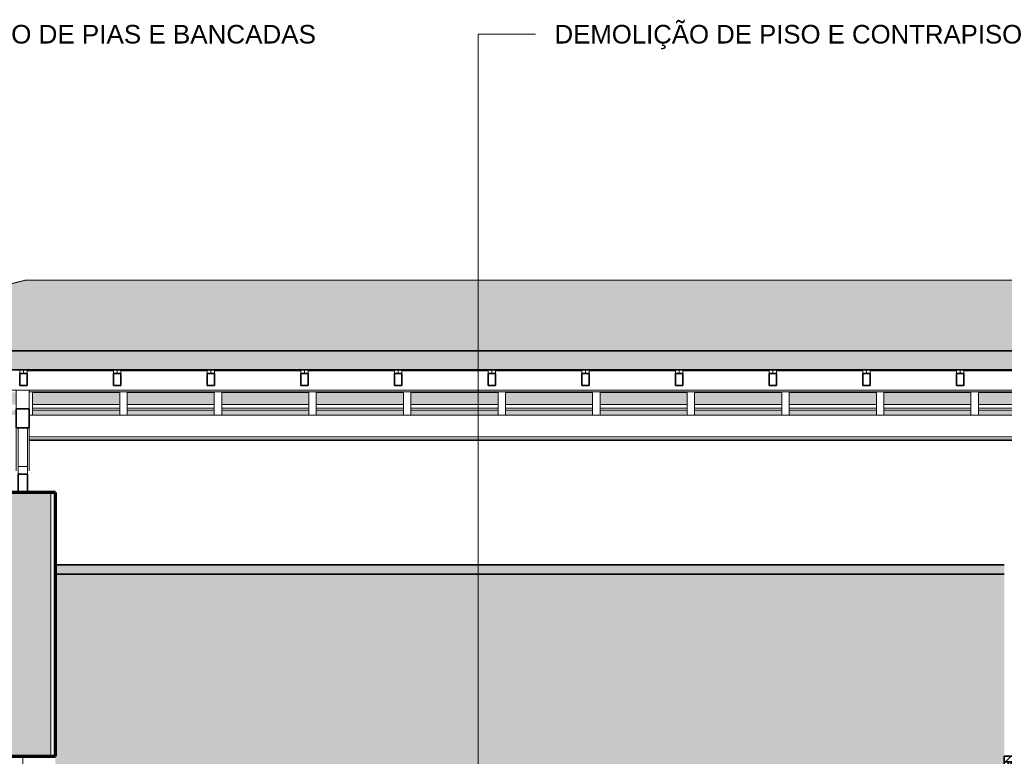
# Model space of a CAD drawing. Header units: millimetres. Extents: x -32613 to 52917, y -2150 to 8528.
# Tile 3 of 256: x -27473 to -22181, y 3630 to 7591. Entities that reach past the tile are written whole.
import ezdxf

# ---------------------------------------------------------------- set-up
doc = ezdxf.new("R2010")
doc.units = ezdxf.units.MM
doc.linetypes.add('_Tracejado médio', pattern=[4, 3, -1])
for name, color, linetype, lineweight in [('A-CLNG', 13, 'Continuous', 25), ('A-CLNG-PATT', 13, 'Continuous', 25), ('A-DOOR', 31, 'Continuous', 25), ('A-GENM', 13, 'Continuous', 18), ('A-GLAZ-CWMG', 51, 'Continuous', 18), ('A-ROOF', 132, 'Continuous', 25), ('A-ROOF-PATT', 132, 'Continuous', 25), ('A-WALL', 113, 'Continuous', 25), ('A-WALL-PATT', 111, 'Continuous', 70), ('G-ANNO-TEXT', 231, 'Continuous', 9), ('I-WALL', 2, 'Continuous', 25)]:
    doc.layers.add(name, color=color, linetype=linetype, lineweight=lineweight)
doc.styles.add('Arial_3', font='arial.ttf', dxfattribs={"height": 100})
pattern_1 = [(45, (-13711.87, 3294.04), (-17.67767, 17.67767), [])]

# ---------------------------------------------------------------- blocks, each defined once
blk = doc.blocks.new('porta dupla - P01 - 1_28 x 2_60 m-4336729-CORTE A - MANTER _ DEMOLIR')
at = {"layer": 'A-DOOR', "lineweight": 18}
h = blk.add_hatch(dxfattribs=at)
h.set_pattern_fill('FP_1', color=256, style=0, pattern_type=2)
h.set_pattern_definition(pattern_1)
h.paths.add_polyline_path([(-22031.1, 3600), (-22031.1, 3630), (-22181.1, 3630), (-22181.1, 3600)], flags=0)
h = blk.add_hatch(dxfattribs=at)
h.set_pattern_fill('FP_1', color=256, style=0, pattern_type=2)
h.set_pattern_definition(pattern_1)
h.paths.add_polyline_path([(-22141.1, 1030), (-22141.1, 3600), (-22181.1, 3600), (-22181.1, 1030)], flags=0)
h = blk.add_hatch(dxfattribs=at)
h.set_pattern_fill('FP_1', color=256, style=0, pattern_type=2)
h.set_pattern_definition(pattern_1)
h.paths.add_polyline_path([(-22141.1, 3160), (-22141.1, 3180), (-22161.1, 3180), (-22161.1, 3160)], flags=0)
h.paths.add_polyline_path([(-22161.1, 3580), (-22141.1, 3580), (-22141.1, 3600), (-22161.1, 3600)], flags=0)
h = blk.add_hatch(dxfattribs=at)
h.set_pattern_fill('FP_1', color=256, style=0, pattern_type=2)
h.set_pattern_definition(pattern_1)
h.paths.add_polyline_path([(-22131.1, 3130), (-22131.1, 3160), (-22181.1, 3160), (-22181.1, 3130)], flags=0)
at = {"layer": 'A-DOOR', "lineweight": 35}
for p, q in [((-22181.1, 3630), (-22181.1, 3600)), ((-22031.1, 3630), (-22181.1, 3630)), ((-22181.1, 3600), (-22031.1, 3600)), ((-22141.1, 3600), (-22181.1, 3600)), ((-22181.1, 3600), (-22181.1, 1030)), ((-22161.1, 3600), (-22161.1, 3580)), ((-22141.1, 3600), (-22161.1, 3600)), ((-22141.1, 1030), (-22141.1, 3600)), ((-22141.1, 3580), (-22141.1, 3600)), ((-22031.1, 3600), (-22031.1, 3630)), ((-22161.1, 3580), (-22141.1, 3580)), ((-22155.1, 3580), (-22155.1, 3180)), ((-22147.1, 3580), (-22155.1, 3580)), ((-22147.1, 3180), (-22147.1, 3580)), ((-22161.1, 3180), (-22161.1, 3160)), ((-22141.1, 3180), (-22161.1, 3180)), ((-22155.1, 3180), (-22147.1, 3180)), ((-22141.1, 3160), (-22141.1, 3180)), ((-22131.1, 3160), (-22181.1, 3160)), ((-22181.1, 3160), (-22181.1, 3130)), ((-22181.1, 3130), (-22131.1, 3130)), ((-22161.1, 3160), (-22141.1, 3160)), ((-22131.1, 3130), (-22131.1, 3160)), ((-22181.1, 1030), (-22141.1, 1030))]:
    blk.add_line(p, q, dxfattribs=at)
at = {"layer": 'A-DOOR', "lineweight": 18}
blk.add_line((-22031.1, 3600), (-22031.1, 1030), dxfattribs=at)
blk = doc.blocks.new('Rectangular Mullion - 6x12 cm-3934083-CORTE A - MANTER _ DEMOLIR')
at = {"layer": 'A-GLAZ-CWMG'}
blk.add_line((938.7, 5598.7), (-28513.7, 5598.7), dxfattribs=at)
blk = doc.blocks.new('Rectangular Mullion - 6x12 cm-3934069-CORTE A - MANTER _ DEMOLIR')
at = {"layer": 'A-GLAZ-CWMG'}
blk.add_line((-27421.1, 5589.6), (-22041.1, 5589.6), dxfattribs=at)
blk = doc.blocks.new('Rectangular Mullion - 2x5 cm-4253648-CORTE A - MANTER _ DEMOLIR')
at = {"layer": 'A-GLAZ-CWMG'}
for p, q in [((-26969.2, 5701.8), (-27432.7, 5701.8)), ((-26465.7, 5701.8), (-26929.2, 5701.8)), ((-25962.2, 5701.8), (-26425.7, 5701.8)), ((-25458.7, 5701.8), (-25922.2, 5701.8)), ((-24955.2, 5701.8), (-25418.7, 5701.8)), ((-24451.7, 5701.8), (-24915.2, 5701.8)), ((-23948.2, 5701.8), (-24411.7, 5701.8)), ((-23444.7, 5701.8), (-23908.2, 5701.8)), ((-22941.3, 5701.8), (-23404.7, 5701.8)), ((-22437.8, 5701.8), (-22901.3, 5701.8)), ((-21934.3, 5701.8), (-22397.8, 5701.8))]:
    blk.add_line(p, q, dxfattribs=at)
blk = doc.blocks.new('Rectangular Mullion - 2x5 cm-4253677-CORTE A - MANTER _ DEMOLIR')
at = {"layer": 'A-GLAZ-CWMG'}
for p, q in [((-27403.7, 5520.9), (-26935.4, 5520.9)), ((-26895.4, 5520.9), (-26427.1, 5520.9)), ((-26387.1, 5520.9), (-25918.8, 5520.9)), ((-25878.8, 5520.9), (-25410.5, 5520.9)), ((-25370.5, 5520.9), (-24902.2, 5520.9)), ((-24862.2, 5520.9), (-24393.8, 5520.9)), ((-24353.8, 5520.9), (-23885.5, 5520.9)), ((-23845.5, 5520.9), (-23377.2, 5520.9)), ((-23337.2, 5520.9), (-22868.9, 5520.9)), ((-22828.9, 5520.9), (-22360.6, 5520.9)), ((-22320.6, 5520.9), (-22041.1, 5520.9)), ((-26935.4, 5501.4), (-27403.7, 5501.4)), ((-27403.7, 5490.8), (-26935.4, 5490.8)), ((-26427.1, 5501.4), (-26895.4, 5501.4)), ((-26895.4, 5490.8), (-26427.1, 5490.8)), ((-25918.8, 5501.4), (-26387.1, 5501.4)), ((-26387.1, 5490.8), (-25918.8, 5490.8)), ((-25410.5, 5501.4), (-25878.8, 5501.4)), ((-25878.8, 5490.8), (-25410.5, 5490.8)), ((-24902.2, 5501.4), (-25370.5, 5501.4)), ((-25370.5, 5490.8), (-24902.2, 5490.8)), ((-24393.8, 5501.4), (-24862.2, 5501.4)), ((-24862.2, 5490.8), (-24393.8, 5490.8)), ((-23885.5, 5501.4), (-24353.8, 5501.4)), ((-24353.8, 5490.8), (-23885.5, 5490.8)), ((-23377.2, 5501.4), (-23845.5, 5501.4)), ((-23845.5, 5490.8), (-23377.2, 5490.8)), ((-22868.9, 5501.4), (-23337.2, 5501.4)), ((-23337.2, 5490.8), (-22868.9, 5490.8)), ((-22360.6, 5501.4), (-22828.9, 5501.4)), ((-22828.9, 5490.8), (-22360.6, 5490.8)), ((-22041.1, 5501.4), (-22320.6, 5501.4)), ((-22320.6, 5490.8), (-22041.1, 5490.8))]:
    blk.add_line(p, q, dxfattribs=at)
blk = doc.blocks.new('Rectangular Mullion - 2x5 cm-4253679-CORTE A - MANTER _ DEMOLIR')
at = {"layer": 'A-GLAZ-CWMG'}
for p, q in [((-27403.7, 5586.8), (-26935.4, 5586.8)), ((-26895.4, 5586.8), (-26427.1, 5586.8)), ((-26387.1, 5586.8), (-25918.8, 5586.8)), ((-25878.8, 5586.8), (-25410.5, 5586.8)), ((-25370.5, 5586.8), (-24902.2, 5586.8)), ((-24862.2, 5586.8), (-24393.8, 5586.8)), ((-24353.8, 5586.8), (-23885.5, 5586.8)), ((-23845.5, 5586.8), (-23377.2, 5586.8)), ((-23337.2, 5586.8), (-22868.9, 5586.8)), ((-22828.9, 5586.8), (-22360.6, 5586.8)), ((-22320.6, 5586.8), (-22041.1, 5586.8))]:
    blk.add_line(p, q, dxfattribs=at)
blk = doc.blocks.new('Rectangular Mullion - 4x6_3-3931010-CORTE A - MANTER _ DEMOLIR')
at = {"layer": 'A-GLAZ-CWMG'}
for p, q in [((-27472.7, 5701.9), (-27472.7, 5687.9)), ((-27452.7, 5687.9), (-27452.7, 5701.9)), ((-27432.7, 5687.9), (-27432.7, 5701.9))]:
    blk.add_line(p, q, dxfattribs=at)
at = {"layer": 'A-GLAZ-CWMG', "lineweight": 35}
for p, q in [((-27452.7, 5687.9), (-27472.7, 5687.9)), ((-27472.7, 5687.9), (-27472.7, 5623.4)), ((-27432.7, 5687.9), (-27452.7, 5687.9)), ((-27432.7, 5623.4), (-27432.7, 5687.9)), ((-27472.7, 5623.4), (-27432.7, 5623.4))]:
    blk.add_line(p, q, dxfattribs=at)
blk = doc.blocks.new('Rectangular Mullion - 4x6_3-3931011-CORTE A - MANTER _ DEMOLIR')
at = {"layer": 'A-GLAZ-CWMG'}
for p, q in [((-26969.2, 5701.9), (-26969.2, 5687.9)), ((-26949.2, 5687.9), (-26949.2, 5701.9)), ((-26929.2, 5687.9), (-26929.2, 5701.9))]:
    blk.add_line(p, q, dxfattribs=at)
at = {"layer": 'A-GLAZ-CWMG', "lineweight": 35}
for p, q in [((-26949.2, 5687.9), (-26969.2, 5687.9)), ((-26969.2, 5687.9), (-26969.2, 5623.4)), ((-26929.2, 5687.9), (-26949.2, 5687.9)), ((-26929.2, 5623.4), (-26929.2, 5687.9)), ((-26969.2, 5623.4), (-26929.2, 5623.4))]:
    blk.add_line(p, q, dxfattribs=at)
blk = doc.blocks.new('Rectangular Mullion - 4x6_3-V2-CORTE A - MANTER _ DEMOLIR')
at = {"layer": 'A-GLAZ-CWMG'}
for p, q in [((-7111, 5465.1), (-7111, 5589.6)), ((-7071, 5465.1), (-7071, 5589.6))]:
    blk.add_line(p, q, dxfattribs=at)
blk = doc.blocks.new('Rectangular Mullion - 4x6_3-V3-CORTE A - MANTER _ DEMOLIR')
at = {"layer": 'A-GLAZ-CWMG'}
blk.add_line((-27403.7, 5465.1), (-27403.7, 5589.6), dxfattribs=at)
blk = doc.blocks.new('Rectangular Mullion - 6x12 cm-4090283-CORTE A - MANTER _ DEMOLIR')
at = {"layer": 'A-GLAZ-CWMG'}
for p, q in [((-27421.1, 5465.1), (-22041.1, 5465.1)), ((-22041.1, 5347.9), (-27421.1, 5347.9)), ((-27421.1, 5335.1), (-22041.1, 5335.1))]:
    blk.add_line(p, q, dxfattribs=at)
blk = doc.blocks.new('tesoura5 - tesoura-4028835-CORTE A - MANTER _ DEMOLIR')
at = {"layer": 'A-GENM'}
for p, q in [((-27491.1, 5498.5), (-27491.1, 5598.7)), ((-27421.1, 5598.7), (-27421.1, 5498.5)), ((-27491.1, 5165.5), (-27491.1, 5396.2)), ((-27481.1, 5187.8), (-27481.1, 5396.2)), ((-27431.1, 5396.2), (-27431.1, 5187.8)), ((-27421.1, 5396.2), (-27421.1, 5165.5)), ((-27431.1, 5187.8), (-27481.1, 5187.8)), ((-27481.1, 5147.8), (-27481.1, 5187.8)), ((-27431.1, 5187.8), (-27431.1, 5147.8))]:
    blk.add_line(p, q, dxfattribs=at)
at = {"layer": 'A-GENM', "lineweight": 35}
for p, q in [((-27491.1, 5498.5), (-27491.1, 5396.2)), ((-27421.1, 5498.5), (-27491.1, 5498.5)), ((-27421.1, 5396.2), (-27421.1, 5498.5)), ((-27491.1, 5396.2), (-27421.1, 5396.2)), ((-27481.1, 5147.8), (-27481.1, 5047.8)), ((-27431.1, 5147.8), (-27481.1, 5147.8)), ((-27431.1, 5047.8), (-27431.1, 5147.8)), ((-27481.1, 5047.8), (-27431.1, 5047.8))]:
    blk.add_line(p, q, dxfattribs=at)

msp = doc.modelspace()

# ---------------------------------------------------------------- hatches: boundary and pattern name
at = {"layer": 'A-CLNG-PATT', "lineweight": 18}
msp.add_hatch(color=21, dxfattribs=at).paths.add_polyline_path([(-27281.115, 4610), (-22181.115, 4610), (-22181.115, 4660), (-27281.115, 4660), (-27281.115, 4628.766)], flags=0)
at = {"layer": 'A-ROOF-PATT'}
msp.add_hatch(color=254, dxfattribs=at).paths.add_polyline_path([(1355.299, 5810.779), (-1968.026, 6708.077), (-4043.835, 6189.125), (-27444.816, 6189.197), (-28958.488, 5810.779), (874.507, 5810.779)], flags=0)
at = {"layer": 'A-ROOF-PATT', "lineweight": 18}
msp.add_hatch(color=21, dxfattribs=at).paths.add_polyline_path([(-30474.495, 5328.7), (-28955.483, 5708.453), (1350.653, 5708.453), (2757.885, 5328.765), (2783.885, 5425.061), (1355.299, 5810.779), (-28958.488, 5810.779), (-30500.78, 5425.206), (-30476.653, 5328.7)], flags=0)
at = {"layer": 'A-ROOF-PATT'}
h = msp.add_hatch(color=254, dxfattribs=at)
h.paths.add_polyline_path([(-30474.495, 5328.7), (-30391.532, 5328.7), (-30127.576, 5394.689), (-30131.778, 5394.689), (-30131.778, 5414.379), (-30468.804, 5330.123)], flags=0)
h.paths.add_polyline_path([(-30071.115, 5328.7), (-30024.173, 5328.7), (-30024.173, 5355.601), (-30131.776, 5328.7)], flags=0)
h.paths.add_polyline_path([(-30030.119, 5424.835), (-30005.506, 5425.206), (-29743.295, 5490.759), (-29747.497, 5490.759), (-29747.497, 5510.45), (-30089.954, 5424.835), (-30081.751, 5425.206), (-30082.112, 5426.651), (-30033.605, 5438.777), (-30030.212, 5425.206)], flags=0)
h.paths.add_polyline_path([(-19456.987, 5465.128), (-19310.659, 5465.128), (-19310.659, 5490.759), (-19778.977, 5490.759), (-19778.977, 5465.128), (-19755.979, 5465.128)], flags=0)
h.paths.add_polyline_path([(-24240.867, 5465.128), (-23885.521, 5465.128), (-23885.521, 5490.759), (-24353.839, 5490.759), (-24353.839, 5465.128)], flags=0)
h.paths.add_polyline_path([(-28603.679, 5465.128), (-28460.383, 5465.128), (-28460.383, 5490.759), (-28928.701, 5490.759), (-28928.701, 5465.128), (-28725.756, 5465.128)], flags=0)
h.paths.add_polyline_path([(-23845.521, 5465.128), (-23377.203, 5465.128), (-23377.203, 5490.759), (-23845.521, 5490.759)], flags=0)
h.paths.add_polyline_path([(-27828.778, 5465.128), (-27491.115, 5465.128), (-27491.115, 5490.759), (-27912.065, 5490.759), (-27912.065, 5465.128)], flags=0)
h.paths.add_polyline_path([(-25410.475, 5465.128), (-25410.475, 5490.759), (-25878.793, 5490.759), (-25878.793, 5465.128), (-25436.838, 5465.128)], flags=0)
h.paths.add_polyline_path([(-24393.839, 5465.128), (-24393.839, 5490.759), (-24862.157, 5490.759), (-24862.157, 5465.128), (-24838.852, 5465.128)], flags=0)
h.paths.add_polyline_path([(-18859.002, 5465.128), (-18802.341, 5465.128), (-18802.341, 5490.759), (-19270.659, 5490.759), (-19270.659, 5465.128), (-19157.994, 5465.128)], flags=0)
h.paths.add_polyline_path([(-18762.341, 5465.128), (-18526.407, 5465.128), (-18414.969, 5490.759), (-18762.341, 5490.759)], flags=0)
h.paths.add_polyline_path([(-19818.977, 5465.128), (-19818.977, 5490.759), (-20287.295, 5490.759), (-20287.295, 5465.128), (-20054.972, 5465.128)], flags=0)
h.paths.add_polyline_path([(-27403.747, 5465.128), (-26935.429, 5465.128), (-26935.429, 5490.759), (-27403.747, 5490.759)], flags=0)
h.paths.add_polyline_path([(-23337.203, 5465.128), (-22868.885, 5465.128), (-22868.885, 5490.759), (-23337.203, 5490.759)], flags=0)
h.paths.add_polyline_path([(-20327.295, 5465.128), (-20327.295, 5490.759), (-20795.613, 5490.759), (-20795.613, 5465.128), (-20353.964, 5465.128)], flags=0)
h.paths.add_polyline_path([(-25370.475, 5465.128), (-24902.157, 5465.128), (-24902.157, 5490.759), (-25370.475, 5490.759)], flags=0)
h.paths.add_polyline_path([(-22828.885, 5465.128), (-22360.567, 5465.128), (-22360.567, 5490.759), (-22828.885, 5490.759)], flags=0)
h.paths.add_polyline_path([(-28968.701, 5465.128), (-28968.701, 5484.996), (-29048.172, 5465.128), (-29024.748, 5465.128)], flags=0)
h.paths.add_polyline_path([(-27952.065, 5465.128), (-27952.065, 5490.759), (-28420.383, 5490.759), (-28420.383, 5465.128)], flags=0)
h.paths.add_polyline_path([(-20835.613, 5465.128), (-20835.613, 5490.759), (-21303.931, 5490.759), (-21303.931, 5465.128), (-20951.949, 5465.128)], flags=0)
h.paths.add_polyline_path([(-22320.567, 5465.128), (-22041.115, 5465.128), (-22041.115, 5490.759), (-22320.567, 5490.759)], flags=0)
h.paths.add_polyline_path([(-26895.429, 5465.128), (-26427.111, 5465.128), (-26427.111, 5490.759), (-26895.429, 5490.759)], flags=0)
h.paths.add_polyline_path([(-25918.793, 5465.128), (-25918.793, 5490.759), (-26387.111, 5490.759), (-26387.111, 5465.128), (-26034.823, 5465.128)], flags=0)
h.paths.add_polyline_path([(-21343.931, 5465.128), (-21343.931, 5490.759), (-21812.249, 5490.759), (-21812.249, 5465.128), (-21549.934, 5465.128)], flags=0)
h.paths.add_polyline_path([(-21971.115, 5465.128), (-21852.249, 5465.128), (-21852.249, 5490.759), (-21971.115, 5490.759)], flags=0)
h.paths.add_polyline_path([(-18329.358, 5510.45), (-18294.023, 5518.577), (-18294.023, 5586.829), (-18762.341, 5586.829), (-18762.341, 5520.905), (-18329.358, 5520.905), (-18329.358, 5513.833)], flags=0)
h.paths.add_polyline_path([(-24240.867, 5520.905), (-23885.521, 5520.905), (-23885.521, 5586.829), (-24353.839, 5586.829), (-24353.839, 5520.905)], flags=0)
h.paths.add_polyline_path([(-23845.521, 5520.905), (-23377.203, 5520.905), (-23377.203, 5586.829), (-23845.521, 5586.829)], flags=0)
h.paths.add_polyline_path([(-25735.83, 5520.905), (-25410.475, 5520.905), (-25410.475, 5586.829), (-25878.793, 5586.829), (-25878.793, 5520.905)], flags=0)
h.paths.add_polyline_path([(-23337.203, 5520.905), (-22868.885, 5520.905), (-22868.885, 5586.829), (-23337.203, 5586.829)], flags=0)
h.paths.add_polyline_path([(-25918.793, 5520.905), (-25918.793, 5586.829), (-26387.111, 5586.829), (-26387.111, 5520.905), (-26034.823, 5520.905)], flags=0)
h.paths.add_polyline_path([(-22828.885, 5520.905), (-22360.567, 5520.905), (-22360.567, 5586.829), (-22828.885, 5586.829)], flags=0)
h.paths.add_polyline_path([(-22320.567, 5520.905), (-22041.115, 5520.905), (-22041.115, 5586.829), (-22320.567, 5586.829)], flags=0)
h.paths.add_polyline_path([(-21971.115, 5520.905), (-21852.249, 5520.905), (-21852.249, 5586.829), (-21971.115, 5586.829)], flags=0)
h.paths.add_polyline_path([(-28825.063, 5520.905), (-28460.383, 5520.905), (-28460.383, 5586.829), (-28561.368, 5586.829), (-28725.756, 5545.732)], flags=0)
h.paths.add_polyline_path([(-26427.111, 5520.905), (-26427.111, 5586.829), (-26895.429, 5586.829), (-26895.429, 5520.905), (-26632.808, 5520.905)], flags=0)
h.paths.add_polyline_path([(-29638.122, 5520.905), (-29642.062, 5536.663), (-29593.554, 5548.79), (-29588.704, 5529.407), (-29359.014, 5586.829), (-29363.216, 5586.829), (-29363.216, 5606.52), (-29705.673, 5520.905), (-29642.062, 5520.905)], flags=0)
h.paths.add_polyline_path([(-21812.249, 5520.905), (-21343.931, 5520.905), (-21343.931, 5586.829), (-21812.249, 5586.829), (-21812.249, 5574.008)], flags=0)
h.paths.add_polyline_path([(-21303.931, 5520.905), (-20835.613, 5520.905), (-20835.613, 5586.829), (-21303.931, 5586.829), (-21303.931, 5527.699)], flags=0)
h.paths.add_polyline_path([(-26935.429, 5520.905), (-26935.429, 5586.829), (-27403.747, 5586.829), (-27403.747, 5520.905), (-27230.793, 5520.905)], flags=0)
h.paths.add_polyline_path([(-24393.839, 5520.905), (-24393.839, 5586.829), (-24862.157, 5586.829), (-24862.157, 5520.905), (-24838.852, 5520.905)], flags=0)
h.paths.add_polyline_path([(-20795.613, 5520.905), (-20327.295, 5520.905), (-20327.295, 5586.829), (-20795.613, 5586.829)], flags=0)
h.paths.add_polyline_path([(-27491.115, 5520.905), (-27491.115, 5586.829), (-27912.065, 5586.829), (-27912.065, 5520.905), (-27529.785, 5520.905)], flags=0)
h.paths.add_polyline_path([(-20287.295, 5520.905), (-19818.977, 5520.905), (-19818.977, 5586.829), (-20287.295, 5586.829)], flags=0)
h.paths.add_polyline_path([(-19778.977, 5520.905), (-19310.659, 5520.905), (-19310.659, 5586.829), (-19778.977, 5586.829)], flags=0)
h.paths.add_polyline_path([(-27952.065, 5520.905), (-27952.065, 5586.829), (-28420.383, 5586.829), (-28420.383, 5520.905)], flags=0)
h.paths.add_polyline_path([(-19270.659, 5520.905), (-18802.341, 5520.905), (-18802.341, 5586.829), (-19270.659, 5586.829)], flags=0)
h.paths.add_polyline_path([(-24902.157, 5520.905), (-24902.157, 5586.829), (-25370.475, 5586.829), (-25370.475, 5520.905), (-25137.845, 5520.905)], flags=0)
h.paths.add_polyline_path([(-18254.023, 5527.777), (-17997.272, 5586.829), (-18254.023, 5586.829), (-18254.023, 5528.485)], flags=0)
h.paths.add_polyline_path([(-29238.429, 5616.976), (-29197.165, 5627.292), (-29202.011, 5646.676), (-29153.504, 5658.803), (-29148.654, 5639.42), (-28974.733, 5682.9), (-28978.935, 5682.9), (-28978.935, 5702.59), (-29321.392, 5616.976)], flags=0)
at = {"layer": 'A-WALL-PATT'}
h = msp.add_hatch(color=256, dxfattribs=at)
h.paths.add_polyline_path([(-27606.115, 0), (-27306.115, 0), (-27306.115, 870), (-27606.115, 870), (-27606.115, 229.936)], flags=0)
h.paths.add_polyline_path([(-27306.115, 3630), (-27306.115, 5048.7), (-27606.115, 5048.7), (-27606.115, 3630)], flags=0)
at = {"layer": 'I-WALL', "lineweight": 18}
msp.add_hatch(color=41, dxfattribs=at).paths.add_polyline_path([(-27281.115, 1030), (-24799.615, 1030), (-24799.615, 3130), (-24099.615, 3130), (-24099.615, 1030), (-24011.115, 1030), (-24011.115, 3130), (-23311.115, 3130), (-23311.115, 1030), (-22181.115, 1030), (-22181.115, 4610), (-27281.115, 4610), (-27281.115, 1329.644)], flags=0)

# ---------------------------------------------------------------- linework, layer by layer
at = {"layer": 'A-CLNG', "color": 40, "linetype": '_Tracejado médio', "lineweight": 35}
for p, q in [((-22181.115, 4660), (-27281.115, 4660)), ((-27281.115, 4660), (-27281.115, 4610)), ((-27281.115, 4610), (-22181.115, 4610))]:
    msp.add_line(p, q, dxfattribs=at)
at = {"layer": 'A-ROOF', "color": 30, "linetype": '_Tracejado médio', "lineweight": 18}
for p, q in [((-28958.488, 5810.779), (-27444.816, 6189.197)), ((-27444.816, 6189.197), (-16110.884, 6189.197))]:
    msp.add_line(p, q, dxfattribs=at)
at = {"layer": 'A-ROOF', "color": 40, "linetype": '_Tracejado médio', "lineweight": 35}
for p, q in [((1355.299, 5810.779), (-28958.488, 5810.779)), ((-28955.483, 5708.453), (1350.653, 5708.453))]:
    msp.add_line(p, q, dxfattribs=at)
at = {"layer": 'A-WALL', "lineweight": 18}
for p, q in [((-22041.115, 5328.7), (-27421.115, 5328.7)), ((-27306.115, 5048.7), (-27306.115, 3630)), ((-27283.615, 5048.7), (-27283.615, 3630)), ((-27456.115, 3630), (-27456.115, 1030))]:
    msp.add_line(p, q, dxfattribs=at)
at = {"layer": 'A-WALL', "lineweight": 70}
for p, q in [((-27281.115, 5048.7), (-27631.115, 5048.7)), ((-27281.115, 3630), (-27281.115, 5048.7)), ((-27631.115, 3630), (-27281.115, 3630))]:
    msp.add_line(p, q, dxfattribs=at)
at = {"layer": 'G-ANNO-TEXT', "color": 7}
for p, q in [((-25009.236, 7512.515), (-24699.734, 7512.515)), ((-25009.236, 1025.865), (-25009.236, 7512.515))]:
    msp.add_line(p, q, dxfattribs=at)

# ---------------------------------------------------------------- block references
at = {"layer": 'A-DOOR', "lineweight": 18}
msp.add_blockref('porta dupla - P01 - 1_28 x 2_60 m-4336729-CORTE A - MANTER _ DEMOLIR', (0, 0), dxfattribs=at)
at = {"layer": 'A-GENM'}
msp.add_blockref('tesoura5 - tesoura-4028835-CORTE A - MANTER _ DEMOLIR', (0, 0), dxfattribs=at)
at = {"layer": 'A-GLAZ-CWMG'}
for name, p in [('Rectangular Mullion - 2x5 cm-4253648-CORTE A - MANTER _ DEMOLIR', (0, 0)), ('Rectangular Mullion - 6x12 cm-3934083-CORTE A - MANTER _ DEMOLIR', (0, 0)), ('Rectangular Mullion - 4x6_3-3931010-CORTE A - MANTER _ DEMOLIR', (0, 0)), ('Rectangular Mullion - 4x6_3-3931011-CORTE A - MANTER _ DEMOLIR', (0, 0)), ('Rectangular Mullion - 4x6_3-3931011-CORTE A - MANTER _ DEMOLIR', (503.493, 0)), ('Rectangular Mullion - 4x6_3-3931011-CORTE A - MANTER _ DEMOLIR', (1006.987, 0)), ('Rectangular Mullion - 4x6_3-3931011-CORTE A - MANTER _ DEMOLIR', (1510.48, 0)), ('Rectangular Mullion - 4x6_3-3931011-CORTE A - MANTER _ DEMOLIR', (2013.973, 0)), ('Rectangular Mullion - 4x6_3-3931011-CORTE A - MANTER _ DEMOLIR', (2517.467, 0)), ('Rectangular Mullion - 4x6_3-3931011-CORTE A - MANTER _ DEMOLIR', (3020.96, 0)), ('Rectangular Mullion - 4x6_3-3931011-CORTE A - MANTER _ DEMOLIR', (3524.453, 0)), ('Rectangular Mullion - 4x6_3-3931011-CORTE A - MANTER _ DEMOLIR', (4027.947, 0)), ('Rectangular Mullion - 4x6_3-3931011-CORTE A - MANTER _ DEMOLIR', (4531.44, 0)), ('Rectangular Mullion - 2x5 cm-4253679-CORTE A - MANTER _ DEMOLIR', (0, 0)), ('Rectangular Mullion - 6x12 cm-3934069-CORTE A - MANTER _ DEMOLIR', (0, 0)), ('Rectangular Mullion - 4x6_3-V3-CORTE A - MANTER _ DEMOLIR', (0, 0)), ('Rectangular Mullion - 4x6_3-V2-CORTE A - MANTER _ DEMOLIR', (-19824.401, 0)), ('Rectangular Mullion - 4x6_3-V2-CORTE A - MANTER _ DEMOLIR', (-19316.083, 0)), ('Rectangular Mullion - 4x6_3-V2-CORTE A - MANTER _ DEMOLIR', (-18807.765, 0)), ('Rectangular Mullion - 4x6_3-V2-CORTE A - MANTER _ DEMOLIR', (-18299.447, 0)), ('Rectangular Mullion - 4x6_3-V2-CORTE A - MANTER _ DEMOLIR', (-17791.129, 0)), ('Rectangular Mullion - 4x6_3-V2-CORTE A - MANTER _ DEMOLIR', (-17282.811, 0)), ('Rectangular Mullion - 4x6_3-V2-CORTE A - MANTER _ DEMOLIR', (-16774.493, 0)), ('Rectangular Mullion - 4x6_3-V2-CORTE A - MANTER _ DEMOLIR', (-16266.175, 0)), ('Rectangular Mullion - 4x6_3-V2-CORTE A - MANTER _ DEMOLIR', (-15757.857, 0)), ('Rectangular Mullion - 4x6_3-V2-CORTE A - MANTER _ DEMOLIR', (-15249.539, 0)), ('Rectangular Mullion - 2x5 cm-4253677-CORTE A - MANTER _ DEMOLIR', (0, 0)), ('Rectangular Mullion - 6x12 cm-4090283-CORTE A - MANTER _ DEMOLIR', (0, 0))]:
    msp.add_blockref(name, p, dxfattribs=at)

# ---------------------------------------------------------------- texts
at = {"layer": 'G-ANNO-TEXT', "color": 7, "char_height": 100, "attachment_point": 1, "style": 'Arial_3'}
for s, insert, width in [('REMOÇÃO DE PIAS E BANCADAS', (-28131.617, 7562.515), 2785.86406), ('DEMOLIÇÃO DE PISO E CONTRAPISO', (-24598.134, 7562.515), 3130.58969)]:
    msp.add_mtext(s, dxfattribs=dict(at, insert=insert, width=width))

doc.saveas('drawing.dxf')
